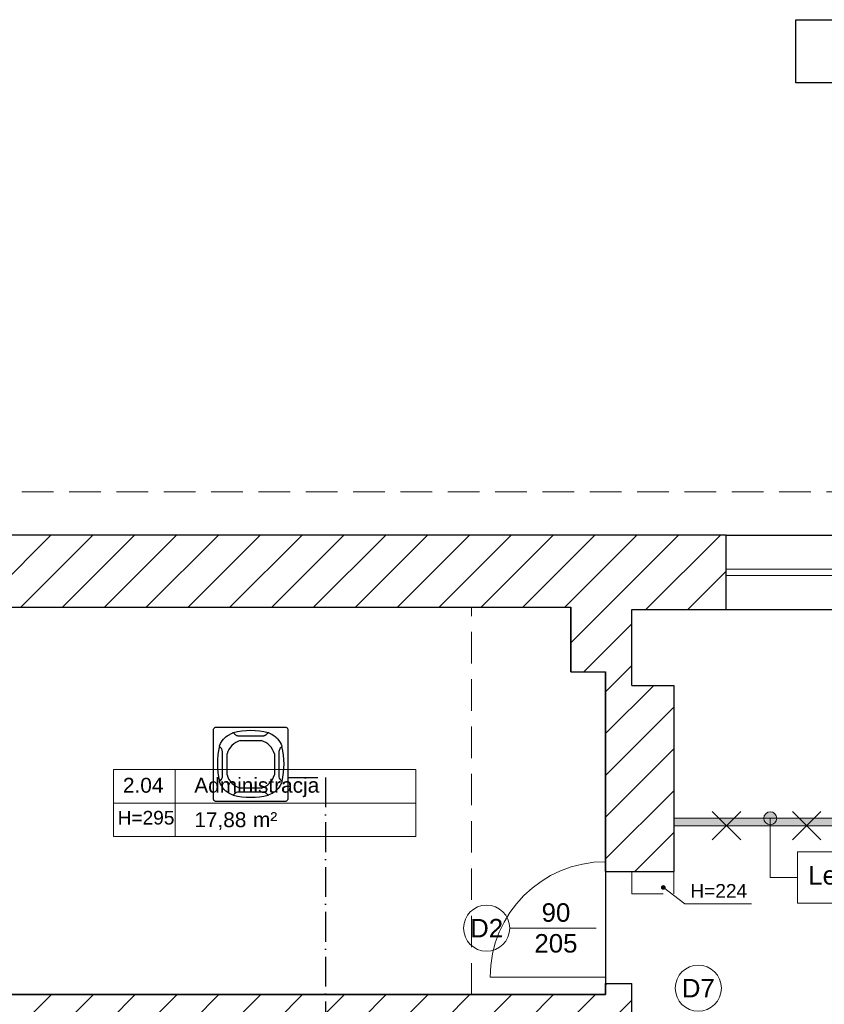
# Model space of a CAD drawing. Header units: millimetres. Extents: x 24385 to 79107, y -56478 to -23676.
# Tile 48 of 256: x 26934 to 27581, y -35340 to -34547. Entities that reach past the tile are written whole.
import ezdxf

# ---------------------------------------------------------------- set-up
doc = ezdxf.new("R2010")
doc.units = ezdxf.units.MM
doc.header["$LTSCALE"] = 2
for name, pattern in [('ACAD_ISO10W100', [18, 12, -3, 0, -3]), ('DASHED', [19.05, 12.7, -6.35]), ('HIDDENX2', [19.05, 12.7, -6.35])]:
    doc.linetypes.add(name, pattern=pattern)
for name, color, linetype, lineweight in [('0_OPIS', 7, 'Continuous', 13), ('3DPLAN_A_DRZWI', 173, 'Continuous', 5), ('3DPLAN_A_OKNA', 153, 'Continuous', 5), ('3DPLAN_A_TABELKA POMIESZCZEŃ', 7, 'Continuous', 0), ('3DPLAN_A_WYSOKOŚCI ZMIANA', 144, 'HIDDENX2', 5), ('A_STOL_OPIS', 55, 'Continuous', 5), ('A_TXT', 7, 'Continuous', 0), ('A_WYBURZENIA', 6, 'Continuous', 0), ('A_ZESTAWIENIE STOLARKI', 3, 'Continuous', 15)]:
    doc.layers.add(name, color=color, linetype=linetype, lineweight=lineweight)
for name, color, linetype in [('3DPLAN_A_KRESKOWANIE 1', 253, 'Continuous'), ('3DPLAN_A_OPIS', 8, 'Continuous'), ('3DPLAN_A_POMIESZCZENIE NUMER', 100, 'Continuous'), ('3DPLAN_K_DZIAŁOWA NISKIE', 134, 'Continuous'), ('3DPLAN_K_NOŚNA', 7, 'Continuous'), ('3DPLAN_K_OBRYS WIDOK', 242, 'Continuous'), ('A_POMIESZCZENIE OPIS', 100, 'Continuous'), ('IS_freon_urządzenia', 3, 'DASHED')]:
    doc.layers.add(name, color=color, linetype=linetype)
doc.layers.add('3DPLAN_A_OBWIEDNIA', color=6, linetype='Continuous', plot=False)
doc.layers.add('kanalizacja pod stropem skropliny', color=7, linetype='Continuous', lineweight=30, true_color=0x60bb04)
doc.styles.add('ARIAL', font='arial.ttf')
doc.styles.add('J-ROMANS', font='ROMANS.SHX', dxfattribs={"width": 0.7, "oblique": 10})
doc.styles.add('TABEL1', font='txt')

# ---------------------------------------------------------------- blocks, each defined once
blk = doc.blocks.new('zw$2C56')
at = {"layer": 'IS_freon_urządzenia', "linetype": 'Continuous'}
for points in [[(-321, 376), (383, 376), (389, 376), (396, 373), (403, 368), (407, 362), (410, 357), (411, 348), (411, -356), (410, -362), (408, -368), (403, -375), (396, -380), (392, -382), (388, -383), (384, -384), (-322, -384), (-328, -383), (-332, -381), (-337, -379), (-341, -375), (-344, -372), (-346, -368), (-348, -364), (-349, -360), (-349, -358), (-349, 348), (-348, 353), (-348, 357), (-346, 361), (-342, 367), (-339, 370), (-335, 373), (-329, 375), (-325, 376), (-321, 376)], [(-152, 319), (-150, 320), (-148, 320), (-147, 320), (-145, 319), (-144, 318), (-142, 317), (-138, 311), (-137, 309), (-135, 308), (-129, 302), (-123, 298), (-119, 295), (-113, 292), (-108, 291), (-106, 290), (-101, 289), (-97, 288), (-96, 288), (-94, 288), (-92, 288), (-90, 288), (-89, 288), (151, 288), (157, 288), (161, 288), (165, 289), (170, 290), (175, 292), (179, 294), (182, 296), (185, 297), (188, 299), (189, 300), (197, 307), (202, 313), (206, 317), (208, 319), (210, 320), (212, 320), (213, 320), (216, 318), (238, 308), (248, 303), (261, 296), (268, 291), (286, 277), (292, 271), (300, 264), (306, 257), (320, 239), (326, 231), (332, 220), (341, 204), (347, 191), (350, 185), (351, 181), (350, 177), (350, 176), (348, 174), (341, 169), (333, 161), (328, 154), (324, 146), (321, 139), (319, 129), (319, 122), (319, -118), (320, -133), (323, -144), (332, -159), (345, -171), (350, -176), (351, -180), (350, -183), (348, -188), (345, -195), (332, -221), (321, -237), (311, -251), (289, -274), (277, -284), (264, -293), (249, -301), (217, -317), (212, -319), (210, -319), (207, -318), (205, -316), (202, -311), (193, -302), (186, -297), (175, -291), (160, -288), (150, -287), (-89, -287), (-103, -288), (-116, -293), (-125, -298), (-133, -305), (-137, -309), (-144, -317), (-148, -319), (-157, -316), (-164, -313), (-172, -309), (-191, -300), (-206, -290), (-222, -277), (-222, -277), (-241, -260), (-256, -241), (-269, -220), (-277, -206), (-284, -189), (-288, -182), (-288, -178), (-287, -175), (-283, -172), (-275, -165), (-275, -158), (-268, -158), (-263, -150), (-260, -143), (-258, -135), (-256, -125), (-256, -82), (-256, -20), (-256, 123), (-259, 141), (-265, 153), (-274, 165), (-285, 174), (-288, 179), (-287, 184), (-276, 209), (-261, 236), (-246, 255), (-224, 276), (-208, 289), (-152, 319)], [(-75, 239), (138, 239)], [(-211, -111), (-211, 103)], [(274, 103), (274, -111)], [(138, -247), (-75, -247)]]:
    blk.add_lwpolyline(points, dxfattribs=at)
for centre, radius, start, end in [((32, -425), 766, 76.4959, 103.5206), ((-19, 47), 200, 106.2611, 163.6692), ((82, 47), 200, 16.3308, 73.7389), ((457, 2), 766, 166.4793, 193.5039), ((-394, 1), 766, 346.4959, 13.5206), ((-19, -55), 200, 196.3308, 253.7389), ((82, -55), 200, 286.2611, 343.6692), ((31, 426), 766, 256.4793, 283.5039)]:
    blk.add_arc(centre, radius, start, end, dxfattribs=at)
blk = doc.blocks.new('G$CDB1AC55F')
at = {"layer": 'IS_freon_urządzenia', "xscale": 0.07876787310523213, "yscale": 0.07876787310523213, "zscale": 0.07876787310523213}
blk.add_blockref('zw$2C56', (27.48, 30.22), dxfattribs=at)
blk = doc.blocks.new('tabelka dla tp')
at = {"layer": '3DPLAN_A_TABELKA POMIESZCZEŃ'}
for p, q in [((49.7, 54), (49.7, 0)), ((0, 27), (243.13, 27))]:
    blk.add_line(p, q, dxfattribs=at)
blk.add_lwpolyline([(0, 54), (243.13, 54), (243.13, 0), (0, 0)], close=True, dxfattribs=at)
at = {"layer": '3DPLAN_A_POMIESZCZENIE NUMER', "color": 7, "style": 'ARIAL'}
blk.add_attdef('NUMER', (2.23, 35.39), '', height=12, dxfattribs=at)
at = {"layer": 'A_POMIESZCZENIE OPIS', "insert": (112.2, 19.75), "char_height": 12, "width": 36.4122, "attachment_point": 1, "style": 'ARIAL'}
blk.add_mtext('{\\C7;m²}', dxfattribs=at)
at = {"layer": 'A_POMIESZCZENIE OPIS', "color": 7, "style": 'ARIAL'}
for tag, p in [('NAZWA', (51.73, 35.39)), ('POWIERZCHNIA', (51.06, 7.24))]:
    blk.add_attdef(tag, p, '', height=12, dxfattribs=at)
blk = doc.blocks.new('II pietrooo')
at = {"layer": '3DPLAN_A_KRESKOWANIE 1'}
h = blk.add_hatch(dxfattribs=at)
h.set_pattern_fill('ANSI31', color=256, scale=7.5, style=0)
h.set_pattern_definition([(45, (25713.503, -37486.946), (-16.83798, 16.83798), [])])
h.paths.add_polyline_path([(28996.12, -35640.04), (29220.12, -35640.04), (29220.12, -35744.04), (29268.12, -35744.04), (29268.12, -35638.04), (29280.12, -35638.04), (29280.12, -35618.04), (28996.12, -35618.04)])
h.paths.add_polyline_path([(28878.12, -35618.04), (28627.12, -35618.04), (28627.12, -35638.72), (28681.52, -35638.72), (28681.52, -35640.04), (28878.12, -35640.04)])
h.paths.add_polyline_path([(28627.12, -35774.7), (28669.12, -35774.7), (28669.12, -35692.72), (28627.12, -35692.72)])
h.paths.add_polyline_path([(28558.7, -36657.04), (28739.12, -36657.04), (28739.12, -36571.04), (28671.12, -36571.04), (28671.12, -36518.04), (28657.12, -36518.04), (28657.12, -36236.04), (28700.12, -36236.04), (28700.12, -36016.04), (28669.12, -36016.04), (28669.12, -35828.7), (28627.12, -35828.7), (28627.12, -35865.04), (28626.12, -35886.04), (28626.12, -36572.04), (28558.7, -36572.04)])
h.paths.add_polyline_path([(29268.12, -35964.04), (29268.12, -35847.04), (29220.12, -35847.04), (29220.12, -35964.04)])
h.paths.add_polyline_path([(29503.49, -35638.04), (29503.49, -35618.04), (29460.12, -35618.04), (29460.12, -35600.04), (29450.12, -35600.04), (29450.12, -35618.04), (29383.12, -35618.04), (29383.12, -35638.04)])
h.paths.add_polyline_path([(28853.12, -36657.04), (29038.12, -36657.04), (29038.12, -36571.04), (28853.12, -36571.04)])
h.paths.add_polyline_path([(29151.12, -36657.04), (29338.12, -36657.04), (29338.12, -36571.04), (29270.12, -36571.04), (29270.12, -36518.04), (29220.12, -36518.04), (29220.12, -36571.04), (29151.12, -36571.04)])
h.paths.add_polyline_path([(29634.12, -36571.04), (29451.12, -36571.04), (29451.12, -36657.04), (29634.12, -36657.04)])
h.paths.add_polyline_path([(29935.12, -36571.04), (29869.12, -36571.04), (29869.12, -36518.04), (29822.12, -36518.04), (29822.12, -36571.04), (29747.12, -36571.04), (29747.12, -36657.04), (29935.12, -36657.04)])
h.paths.add_polyline_path([(30049.12, -36657.04), (30229.12, -36657.04), (30229.12, -36572.04), (30152.12, -36572.04), (30152.12, -35868.04), (30205.12, -35868.04), (30205.12, -35846.04), (30137.12, -35846.04), (30137.12, -36571.04), (30049.12, -36571.04)])
h.paths.add_polyline_path([(30416.12, -35967.04), (30444.12, -35967.04), (30444.12, -36519.04), (30416.12, -36519.04), (30416.12, -36572.04), (30344.12, -36572.04), (30344.12, -36657.04), (30525.12, -36657.04), (30525.12, -36569.04), (30491.12, -36569.04), (30491.12, -35961.04), (30561.12, -35961.04), (30561.12, -35942.04), (30464.12, -35942.04), (30464.12, -35846.04), (30308.12, -35846.04), (30308.12, -35868.04), (30416.12, -35868.04)])
h.paths.add_polyline_path([(30640.12, -36657.04), (30826.12, -36657.04), (30826.12, -36569.04), (30640.12, -36569.04)])
h.paths.add_polyline_path([(31069.12, -36128.04), (31069.12, -36517.04), (31041.12, -36517.04), (31041.12, -36569.04), (30941.12, -36569.04), (30941.12, -36657.04), (31677.49, -36657.04), (31677.49, -36350.04), (31638.12, -36350.04), (31638.12, -36497.04), (31585.12, -36497.04), (31585.12, -36562.04), (31092.12, -36562.04), (31092.12, -36128.04)])
h.paths.add_polyline_path([(31069.12, -35961.04), (30716.12, -35961.04), (30716.12, -35813.04), (30718.62, -35813.04), (30728.12, -35813.04), (30728.12, -35942.04), (31012.12, -35942.04), (31012.12, -35891.04), (31024.12, -35891.04), (31024.12, -35870.04), (31046.12, -35870.04), (31046.12, -35891.04), (31058.12, -35891.04), (31058.12, -35942.04), (31562.12, -35942.04), (31562.12, -35677.04), (31610.12, -35677.04), (31610.12, -35281.04), (31677.49, -35281.04), (31677.49, -36124.04), (31638.12, -36124.04), (31638.12, -35961.04), (31092.12, -35961.04), (31092.12, -36025.04), (31069.12, -36025.04)])
h.paths.add_polyline_path([(30708.33, -35857.49), (30708.33, -35812.36), (30740.73, -35812.36), (30740.73, -35857.49)], flags=9)
h.paths.add_polyline_path([(31062.12, -35694.04), (31062.12, -35618.04), (31015.12, -35618.04), (31015.12, -35694.04)])
h.paths.add_polyline_path([(31677.49, -35151.04), (31677.49, -34962.04), (30941.12, -34962.04), (30941.12, -35016.04), (31013.12, -35016.04), (31013.12, -35069.04), (31062.12, -35069.04), (31062.12, -35011.04), (31562.12, -35011.04), (31562.12, -35142.04), (31610.12, -35142.04), (31610.12, -35151.04)])
h.paths.add_polyline_path([(30826.12, -34962.04), (30640.12, -34962.04), (30640.12, -35016.04), (30826.12, -35016.04)])
h.paths.add_polyline_path([(30346.12, -35009.04), (30420.12, -35009.04), (30420.12, -35062.04), (30450.12, -35062.04), (30450.12, -35149.04), (30460.12, -35149.04), (30460.12, -35016.04), (30525.12, -35016.04), (30525.12, -34962.04), (30346.12, -34962.04)])
h.paths.add_polyline_path([(30231.12, -34962.04), (30056.12, -34962.04), (30056.12, -35009.04), (30231.12, -35009.04)])
h.paths.add_polyline_path([(29856.12, -35328.04), (29856.12, -35059.04), (29872.12, -35059.04), (29872.12, -35009.04), (29941.12, -35009.04), (29941.12, -34962.04), (29753.12, -34962.04), (29753.12, -35009.04), (29818.12, -35009.04), (29818.12, -35059.04), (29834.12, -35059.04), (29834.12, -35328.04)])
h.paths.add_polyline_path([(29460.12, -35480.04), (29460.12, -35466.04), (30247.12, -35466.04), (30247.12, -35441.04), (29856.12, -35441.04), (29856.12, -35428.04), (29834.12, -35428.04), (29834.12, -35441.04), (29556.12, -35441.04), (29556.12, -35009.04), (29638.12, -35009.04), (29638.12, -34962.04), (29461.12, -34962.04), (29461.12, -35016.04), (29547.12, -35016.04), (29547.12, -35448.04), (29368.12, -35448.04), (29368.12, -35466.04), (29450.12, -35466.04), (29450.12, -35480.04), (29452.12, -35480.04)])
h.paths.add_polyline_path([(29336.12, -34962.04), (29156.46, -34962.04), (29156.46, -35014.04), (29226.46, -35014.04), (29226.46, -35404.04), (29175.46, -35404.04), (29175.46, -35444.04), (28929.46, -35444.04), (28929.46, -35466.04), (29265.12, -35466.04), (29265.12, -35448.04), (29253.12, -35448.04), (29253.12, -35070.04), (29282.12, -35070.04), (29282.12, -35016.04), (29336.12, -35016.04)])
h.paths.add_polyline_path([(28860.46, -35014.04), (29041.46, -35014.04), (29041.46, -34962.04), (28860.46, -34962.04)])
h.paths.add_polyline_path([(28697.46, -35187.04), (28697.46, -35084.04), (28674.46, -35084.04), (28674.46, -35014.04), (28745.46, -35014.04), (28745.46, -34962.04), (28602.12, -34962.04), (28602.12, -35015.04), (28627.12, -35015.04), (28627.12, -35067.04), (28642.12, -35067.04), (28642.12, -35072.04), (28642.12, -35146.32), (28685.71, -35146.32), (28685.71, -35187.04)])
h.paths.add_polyline_path([(28642.12, -35353.04), (28635.12, -35353.04), (28635.12, -35438.04), (28643.12, -35438.04), (28643.12, -35466.04), (28829.46, -35466.04), (28829.46, -35444.04), (28674.46, -35444.04), (28674.46, -35200.32), (28642.12, -35200.32)])
h.paths.add_polyline_path([(28492.12, -35015.04), (28492.12, -34962.04), (28212, -34962.04), (28212, -34959.04), (28205.12, -34959.04), (28205.12, -35015.04)])
h.paths.add_polyline_path([(28062.12, -35183.04), (28062.12, -35072.04), (28072.12, -35072.04), (28072.12, -35015.04), (28081.12, -35015.04), (28081.12, -34918.04), (28086.12, -34918.04), (28086.12, -34914.04), (28068.99, -34914.04), (28068.99, -34944.04), (28073.99, -34944.04), (28073.99, -34959.04), (28062.49, -34959.04), (28062.49, -34962.04), (28026.62, -34962.04), (28026.62, -35180.04), (28027.12, -35180.04), (28027.12, -35183.04)])
h.paths.add_polyline_path([(27906.12, -35022.04), (27982.12, -35022.04), (27982.12, -35089.04), (27944.12, -35089.04), (27944.12, -35180.04), (28026.62, -35180.04), (28026.62, -34962.04), (27906.12, -34962.04)])
h.paths.add_polyline_path([(27791.12, -34962.04), (27617.12, -34962.04), (27617.12, -35022.04), (27791.12, -35022.04)])
h.paths.add_polyline_path([(27460.12, -35083.04), (27426.12, -35083.04), (27426.12, -35022.04), (27502.12, -35022.04), (27502.12, -34962.04), (26781.49, -34962.04), (26781.49, -35100.04), (26827.12, -35100.04), (26827.12, -35020.04), (27377.12, -35020.04), (27377.12, -35072.04), (27405.12, -35072.04), (27405.12, -35233.04), (27460.12, -35233.04)])
h.paths.add_polyline_path([(27405.12, -35492.04), (27426.12, -35492.04), (27426.12, -35323.04), (27405.12, -35323.04), (27405.12, -35332.04), (26827.12, -35332.04), (26827.12, -35275.04), (26781.49, -35275.04), (26781.49, -35409.04), (26826.12, -35409.04), (26826.12, -35352.04), (27405.12, -35352.04)])
h.paths.add_polyline_path([(26827.12, -36005.04), (26827.12, -35955.04), (27379.12, -35955.04), (27379.12, -35969.04), (27405.12, -35969.04), (27405.12, -35998.04), (27426.12, -35998.04), (27426.12, -35901.04), (27346.12, -35901.04), (27346.12, -35931.04), (26850.12, -35931.04), (26850.12, -35891.04), (26781.49, -35891.04), (26781.49, -36005.04)])
h.paths.add_polyline_path([(26993.72, -36573.04), (26827.12, -36573.04), (26827.12, -36503.04), (26881.12, -36503.04), (26881.12, -36349.04), (26827.12, -36349.04), (26827.12, -36275.04), (26781.49, -36275.04), (26781.49, -36657.04), (26993.72, -36657.04)])
h.paths.add_polyline_path([(27462.55, -36581.04), (27431.12, -36581.04), (27431.12, -36173.04), (27468.12, -36173.04), (27468.12, -36134.04), (27477.12, -36134.04), (27477.12, -36113.04), (27426.12, -36113.04), (27426.12, -36088.04), (27405.12, -36088.04), (27405.12, -36522.04), (27378.12, -36522.04), (27378.12, -36573.04), (27181.88, -36573.04), (27181.88, -36657.04), (27462.55, -36657.04)])
h.paths.add_polyline_path([(27415.62, -36075.12), (27432.05, -36075.12), (27432.05, -36095.12), (27415.62, -36095.12)], flags=9)
h.paths.add_polyline_path([(27804.12, -36578.85), (27739.12, -36578.85), (27739.12, -36043.85), (27716.12, -36043.85), (27716.12, -36113.04), (27580.12, -36113.04), (27580.12, -36134.04), (27717.12, -36134.04), (27717.12, -36581.04), (27577.55, -36581.04), (27577.55, -36657.04), (27804.12, -36657.04)])
h.paths.add_polyline_path([(28147.7, -36572.04), (28077.7, -36572.04), (28077.7, -36523.04), (28062.7, -36523.04), (28062.7, -36237.04), (28106.7, -36237.04), (28106.7, -36134.04), (28062.7, -36134.04), (28062.7, -36010.04), (28106.7, -36010.04), (28106.7, -35886.04), (28394.12, -35886.04), (28394.12, -35864.04), (28063.12, -35864.04), (28063.12, -35670.04), (28073.12, -35670.04), (28073.12, -35621.04), (28062.12, -35621.04), (28062.12, -35543.04), (28082.12, -35543.04), (28082.12, -35495.04), (28062.12, -35495.04), (28062.12, -35394.04), (28282.12, -35394.04), (28282.12, -35408.04), (28286.46, -35408.04), (28298.12, -35408.04), (28298.12, -35378.04), (28379.12, -35378.04), (28379.12, -35438.04), (28517.12, -35438.04), (28517.12, -35353.04), (28062.12, -35353.04), (28062.12, -35333.04), (28027.12, -35333.04), (28027.12, -35347.04), (28026.62, -35347.04), (28026.62, -36657.04), (28147.7, -36657.04)])
h.paths.add_polyline_path([(27990.12, -35853.04), (27968.12, -35853.04), (27968.12, -35869.04), (27697.3, -35869.04), (27697.3, -35888.04), (27716.12, -35888.04), (27716.12, -35906.28), (27737.7, -35906.28), (27737.7, -35953.85), (27739.12, -35953.85), (27739.12, -35885.85), (27985.12, -35885.85), (27985.12, -35971.85), (28001.12, -35971.85), (28001.12, -36038.85), (27936.12, -36038.85), (27936.12, -36242.85), (27999.12, -36242.85), (27999.12, -36501.85), (27972.12, -36501.85), (27972.12, -36578.85), (27919.12, -36578.85), (27919.12, -36657.04), (28026.62, -36657.04), (28026.62, -35347.04), (27730.12, -35347.04), (27730.12, -35371.04), (27990.12, -35371.04), (27990.12, -35559.04), (27950.12, -35559.04), (27950.12, -35615.04), (27920.12, -35615.04), (27920.12, -35714.04), (27990.12, -35714.04)])
h.paths.add_polyline_path([(27618.12, -35845.04), (27595.12, -35845.04), (27595.12, -35888.04), (27697.3, -35888.04), (27697.3, -35869.04), (27618.12, -35869.04)])
h.paths.add_polyline_path([(27618.12, -35668.04), (27611.12, -35668.04), (27611.12, -35639.52), (27595.12, -35639.52), (27595.12, -35742.04), (27618.12, -35742.04)])
h.paths.add_polyline_path([(27627.12, -35371.04), (27627.12, -35347.04), (27595.12, -35347.04), (27595.12, -35585.52), (27611.12, -35585.52), (27611.12, -35371.04)])
h.paths.add_polyline_path([(27611.12, -35585.52), (27595.12, -35585.52), (27595.12, -35612.52), (27611.12, -35612.52)])
h.paths.add_polyline_path([(27595.12, -35612.52), (27595.12, -35639.52), (27611.12, -35639.52), (27611.12, -35612.52)])
h.paths.add_polyline_path([(28681.52, -35638.72), (28627.12, -35638.72), (28627.12, -35665.72), (28669.12, -35665.72), (28669.12, -35640.04), (28681.52, -35640.04)])
h.paths.add_polyline_path([(28627.12, -35665.72), (28627.12, -35692.72), (28669.12, -35692.72), (28669.12, -35665.72)])
h.paths.add_polyline_path([(28669.12, -35774.7), (28627.12, -35774.7), (28627.12, -35801.7), (28669.12, -35801.7)])
h.paths.add_polyline_path([(28500.55, -35778.11), (28635.7, -35778.11), (28635.7, -35799.65), (28500.55, -35799.65)], flags=9)
h.paths.add_polyline_path([(28627.12, -35801.7), (28627.12, -35828.7), (28669.12, -35828.7), (28669.12, -35801.7)])
h.paths.add_polyline_path([(30458.65, -36145.03), (30476.6, -36145.03), (30476.6, -36165.03), (30458.65, -36165.03)], flags=24)
h.paths.add_polyline_path([(31264.91, -35935.28), (31310.04, -35935.28), (31310.04, -35967.68), (31264.91, -35967.68)], flags=24)
h.paths.add_polyline_path([(30821.98, -35935.28), (30867.1, -35935.28), (30867.1, -35967.68), (30821.98, -35967.68)], flags=24)
h.paths.add_polyline_path([(29703.79, -35437.78), (29748.92, -35437.78), (29748.92, -35470.18), (29703.79, -35470.18)], flags=24)
h.paths.add_polyline_path([(30025.57, -35437.78), (30070.7, -35437.78), (30070.7, -35470.18), (30025.57, -35470.18)], flags=24)
h.paths.add_polyline_path([(29534.64, -35263.91), (29534.64, -35218.79), (29567.04, -35218.79), (29567.04, -35263.91)], flags=24)
h.paths.add_polyline_path([(27335.79, -35645.68), (27389.56, -35645.68), (27389.56, -35678.08), (27335.79, -35678.08)], flags=24)
at = {"layer": '3DPLAN_A_TABELKA POMIESZCZEŃ', "ltscale": 0.5}
h = blk.add_hatch(color=256, dxfattribs=at)
h.dxf.hatch_style = 1
h.paths.add_polyline_path([(27536.05, -35194.99), (27536.05, -35185.09, 0.73336)])
h.paths.add_polyline_path([(27536.05, -35185.09), (27536.05, -35194.99, 0.076465), (27537.61, -35195.23, 1.165591)])
blk.add_hatch(color=7, dxfattribs=at).paths.add_polyline_path([(27453.08, -35245.78, 13.985421), (27453.02, -35246.2, 0.071503)])
at = {"layer": 'A_WYBURZENIA', "transparency": 33554687}
h = blk.add_hatch(dxfattribs=at)
h.set_pattern_fill('DOTS', color=256)
h.set_pattern_definition([(0, (6153.1716, -11332.5662), (0.79375, 1.5875), [0, -1.5875])])
h.paths.add_polyline_path([(27684.12, -35196.04), (27684.12, -35190.04), (27460.12, -35190.04), (27460.12, -35196.04)])
h.paths.add_polyline_path([(27944.12, -35190.04), (27784.12, -35190.04), (27784.12, -35196.04), (27950.12, -35196.04), (27950.12, -35180.04), (27944.12, -35180.04)])
at = {"layer": '3DPLAN_A_DRZWI'}
blk.add_line((27405.12, -35318.04), (27312.12, -35318.04), dxfattribs=at)
blk.add_arc((27405.12, -35318.04), 93, 90, 180, dxfattribs=at)
at = {"layer": '3DPLAN_A_OBWIEDNIA'}
blk.add_lwpolyline([(26827.12, -35020.04), (27377.12, -35020.04), (27377.12, -35072.04), (27405.12, -35072.04), (27405.12, -35332.04), (26827.12, -35332.04), (26827.12, -35020.04)], dxfattribs=at)
at = {"layer": '3DPLAN_A_OKNA'}
for p, q in [((27502.12, -34989.54), (27617.12, -34989.54)), ((27502.12, -34994.54), (27617.12, -34994.54))]:
    blk.add_line(p, q, dxfattribs=at)
at = {"layer": '3DPLAN_A_OPIS', "color": 1, "lineweight": 30}
for p, q in [((27490.97, -35207.48), (27513.86, -35184.6)), ((27490.97, -35184.6), (27513.86, -35207.48)), ((27555.5, -35207.48), (27578.39, -35184.6)), ((27555.5, -35184.6), (27578.39, -35207.48))]:
    blk.add_line(p, q, dxfattribs=at)
at = {"layer": '3DPLAN_A_TABELKA POMIESZCZEŃ', "ltscale": 0.5}
for p, q in [((27537.61, -35190.04), (27537.61, -35237.72)), ((27537.61, -35237.72), (27559.59, -35237.72))]:
    blk.add_line(p, q, dxfattribs=at)
at = {"layer": '3DPLAN_A_TABELKA POMIESZCZEŃ', "color": 7, "ltscale": 0.5}
for p, q in [((27451.57, -35245.78), (27468.96, -35258.86)), ((27468.96, -35258.86), (27522.57, -35258.86))]:
    blk.add_line(p, q, dxfattribs=at)
at = {"layer": '3DPLAN_A_TABELKA POMIESZCZEŃ', "ltscale": 0.5}
blk.add_lwpolyline([(27559.59, -35258.31), (27826.64, -35258.31), (27826.64, -35217.13), (27559.59, -35217.13)], close=True, dxfattribs=at)
blk.add_circle((27537.61, -35190.04), 5.19, dxfattribs=at)
at = {"layer": '3DPLAN_A_TABELKA POMIESZCZEŃ', "color": 7, "ltscale": 0.5}
blk.add_circle((27451.57, -35245.78), 1.51, dxfattribs=at)
at = {"layer": '3DPLAN_A_WYSOKOŚCI ZMIANA'}
for p, q in [((28027.49, -34927.04), (26746.49, -34927.04)), ((27297.12, -35332.04), (27297.12, -35020.04)), ((27426.12, -35233.04), (27426.12, -35251.04)), ((27460.12, -35233.04), (27460.12, -35251.04)), ((27426.12, -35251.04), (27460.12, -35251.04))]:
    blk.add_line(p, q, dxfattribs=at)
at = {"layer": '3DPLAN_K_DZIAŁOWA NISKIE'}
blk.add_line((27502.12, -35022.04), (27617.12, -35022.04), dxfattribs=at)
at = {"layer": '3DPLAN_K_NOŚNA'}
for p, q in [((27502.12, -34962.04), (26781.49, -34962.04)), ((27502.12, -35022.04), (27502.12, -34962.04)), ((26827.12, -35020.04), (27377.12, -35020.04)), ((27377.12, -35072.04), (27377.12, -35020.04)), ((27426.12, -35022.04), (27502.12, -35022.04)), ((27426.12, -35083.04), (27426.12, -35022.04)), ((27377.12, -35072.04), (27405.12, -35072.04)), ((27405.12, -35233.04), (27405.12, -35072.04)), ((27426.12, -35083.04), (27460.12, -35083.04)), ((27460.12, -35083.04), (27460.12, -35233.04)), ((27405.12, -35233.04), (27426.12, -35233.04)), ((27426.12, -35233.04), (27460.12, -35233.04)), ((27405.12, -35323.04), (27426.12, -35323.04)), ((27405.12, -35332.04), (27405.12, -35323.04)), ((27426.12, -35492.04), (27426.12, -35323.04)), ((26827.12, -35332.04), (27405.12, -35332.04))]:
    blk.add_line(p, q, dxfattribs=at)
at = {"layer": '3DPLAN_K_OBRYS WIDOK'}
blk.add_line((27502.12, -34962.04), (27617.12, -34962.04), dxfattribs=at)
at = {"layer": 'A_STOL_OPIS'}
blk.add_line((27397.37, -35278.56), (27327.92, -35278.56), dxfattribs=at)
at = {"layer": 'A_TXT', "color": 1, "lineweight": 30}
blk.add_lwpolyline([(27558.28, -34546.92), (27781.86, -34546.92), (27781.86, -34597.72), (27558.28, -34597.72)], close=True, dxfattribs=at)
at = {"layer": 'A_WYBURZENIA'}
for p, q in [((27684.12, -35190.04), (27460.12, -35190.04)), ((27684.12, -35196.04), (27460.12, -35196.04))]:
    blk.add_line(p, q, dxfattribs=at)
at = {"layer": 'A_ZESTAWIENIE STOLARKI', "ltscale": 0.25}
for centre in [(27309.35, -35278.56), (27479.71, -35326.89)]:
    blk.add_circle(centre, 18.58, dxfattribs=at)
at = {"layer": '3DPLAN_A_TABELKA POMIESZCZEŃ', "ltscale": 0.5}
ref = blk.add_blockref('tabelka dla tp', (27009.1, -35204.86), dxfattribs=at)
ref.add_attrib('NUMER', '2.04', (27016.63, -35169.47), dxfattribs={"layer": '3DPLAN_A_POMIESZCZENIE NUMER', "color": 0, "height": 12, "style": 'ARIAL'})
ref.add_attrib('NAZWA', 'Administracja', (27074.06, -35169.47), dxfattribs={"layer": 'A_POMIESZCZENIE OPIS', "color": 0, "height": 12, "style": 'ARIAL'})
ref.add_attrib('POWIERZCHNIA', '17,88', (27074.06, -35197.22), dxfattribs={"layer": 'A_POMIESZCZENIE OPIS', "color": 0, "height": 12, "style": 'ARIAL'})
at = {"layer": '3DPLAN_A_OPIS', "color": 1, "lineweight": 30, "style": 'ARIAL'}
for tag, p in [('WYŁĄCZONE', (29640.58, -35218.77)), ('WYŁĄCZONE', (30122.42, -35218.77)), ('WYŁĄCZONE', (28887.31, -35245.56)), ('Z_OPRACOWANIA', (29630.24, -35241.21)), ('Z_OPRACOWANIA', (30112.08, -35241.21)), ('Z_OPRACOWANIA', (28876.97, -35267.28)), ('WYŁĄCZONE', (30987.8, -35381.78)), ('Z_OPRACOWANIA', (30977.46, -35404.21))]:
    blk.add_attdef(tag, p, '', height=12, dxfattribs=at)
at = {"layer": '3DPLAN_A_TABELKA POMIESZCZEŃ', "color": 7, "ltscale": 0.5, "char_height": 11, "width": 59.2068, "attachment_point": 1, "style": 'ARIAL'}
for s, insert in [('H=295', (27012.37, -35184.1)), ('H=224', (27473.29, -35243.05))]:
    blk.add_mtext(s, dxfattribs=dict(at, insert=insert))
at = {"layer": '3DPLAN_A_TABELKA POMIESZCZEŃ', "ltscale": 0.5, "insert": (27568.07, -35228.48), "char_height": 15, "width": 685.9992, "attachment_point": 1, "style": 'ARIAL'}
blk.add_mtext('Lekka ścianka do likwidacji', dxfattribs=at)
at = {"layer": 'A_STOL_OPIS', "ltscale": 0.2, "insert": (27335.98, -35258.54), "char_height": 14.872, "attachment_point": 1, "style": 'TABEL1'}
blk.add_mtext_dynamic_manual_height_columns('\\pxqc;{\\fArial|b0|i0|c238|p34;90\\P205}', width=58.3206, gutter_width=80, heights=[0], dxfattribs=at)
at = {"layer": 'A_TXT', "color": 1, "lineweight": 30, "insert": (27670.07, -34572.32), "char_height": 16.2, "width": 223.5808, "attachment_point": 5, "style": 'J-ROMANS'}
blk.add_mtext('KLATKA SCHODOWA\\PA', dxfattribs=at)
at = {"layer": 'A_ZESTAWIENIE STOLARKI', "ltscale": 0.2, "char_height": 14.872, "attachment_point": 5, "style": 'TABEL1'}
for s, insert in [('{\\fArial|b0|i0|c238|p34;D2}', (27309.35, -35278.56)), ('{\\fArial|b0|i0|c238|p34;D7}', (27479.71, -35326.89))]:
    blk.add_mtext_dynamic_manual_height_columns(s, width=58.3206, gutter_width=80, heights=[0], dxfattribs=dict(at, insert=insert))

msp = doc.modelspace()

# ---------------------------------------------------------------- linework, layer by layer
at = {"layer": 'kanalizacja pod stropem skropliny', "linetype": 'ACAD_ISO10W100'}
msp.add_lwpolyline([(27149.4, -35157.17), (27179.74, -35157.17), (27179.74, -35364.21)], dxfattribs=at)

# ---------------------------------------------------------------- block references
at = {"layer": '0_OPIS'}
msp.add_blockref('II pietrooo', (0, 0), dxfattribs=at)
at = {"layer": 'IS_freon_urządzenia'}
msp.add_blockref('G$CDB1AC55F', (27089.54, -35176.54), dxfattribs=at)

doc.saveas('drawing.dxf')
